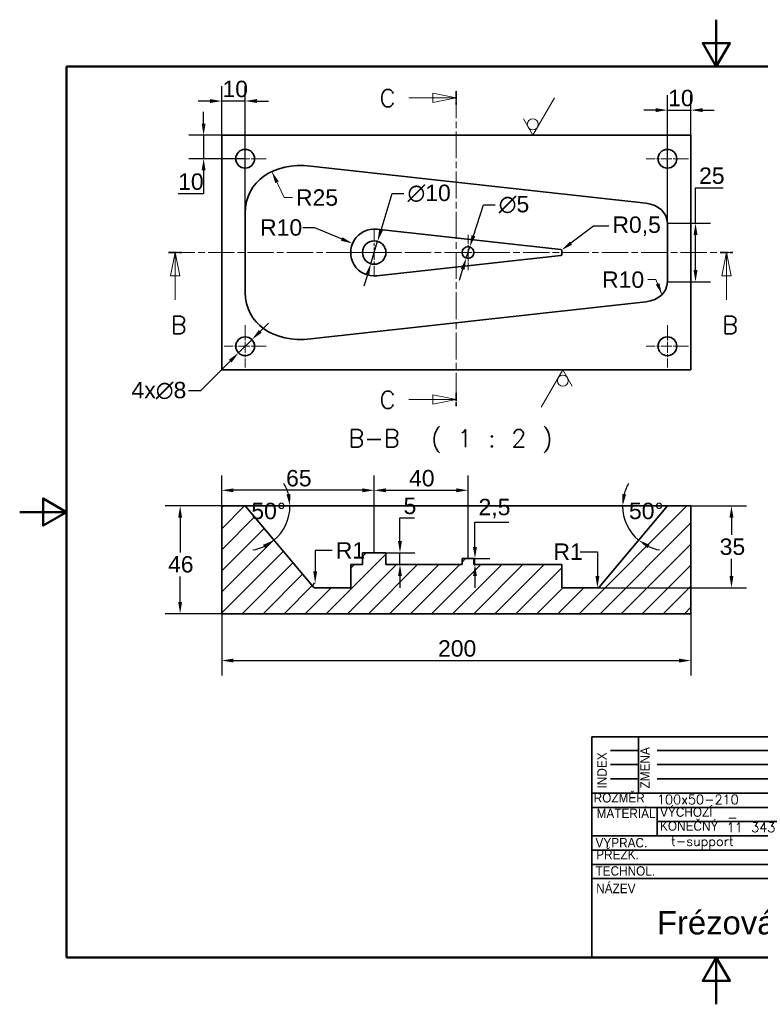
# Model space of a CAD drawing. Header units: millimetres. Extents: x 0 to 594, y 0 to 420.
# Tile 1 of 2: x 0 to 316, y 0 to 420. Entities that reach past the tile are written whole.
import ezdxf
from ezdxf.enums import TextEntityAlignment as Align

# ---------------------------------------------------------------- set-up
doc = ezdxf.new("R2010")
doc.units = ezdxf.units.MM
doc.header["$LTSCALE"] = 2
doc.linetypes.add('CHAIN', pattern=[0.3543, 0.2362, -0.0295, 0.0591, -0.0295])
doc.linetypes.add('LONG_DASH_DOTTED', pattern=[0.3001, 0.2362, -0.0295, 0.0049, -0.0295])
for name, color, linetype, lineweight in [('_rafování', 1, 'Continuous', 9), ('_áry _ezu(skolni)', 3, 'LONG_DASH_DOTTED', 18), ('Geometrie ná_rtu(skolni)', 51, 'Continuous', 35), ('Kóty(skolni)', 110, 'Continuous', 18), ('Ráme_ek_0', 51, 'Continuous', 50), ('St_edová zna_ka(skolni)', 6, 'Continuous', 18), ('Viditelné hrany(skolni)', 7, 'Continuous', 35), ('Zna_ky(skolni)', 4, 'Continuous', 18)]:
    doc.layers.add(name, color=color, linetype=linetype, lineweight=lineweight)
doc.styles.add('Aktuální-BSI', font='ARIAL.TTF')
doc.styles.get("Standard").update_dxf_attribs({"font": 'txt.shx'})
doc.styles.add('STANDARD-Arial', font='ARIAL.TTF')
doc.styles.add('STANDARDBigText', font='txt.shx')
doc.dimstyles.new('VÝCHOZÍ-ISO - Metoda 2b-skolni', dxfattribs={"dimscale": 2, "dimtxt": 3.5, "dimasz": 2.5, "dimexe": 3.175, "dimexo": 0, "dimgap": 0.762, "dimtad": 1, "dimtih": 1, "dimtoh": 1, "dimrnd": 1e-08, "dimtxsty": 'Aktuální-BSI', "dimcen": 0.09, "dimdle": 10, "dimclrd": 3, "dimclre": 3, "dimclrt": 7, "dimazin": 2, "dimtfac": 1, "dimtmove": 0, "dimatfit": 3, "dimfxl": 1, "dimtolj": 1, "dimlwd": 25, "dimlwe": 25, "dimarcsym": 0})
doc.dimstyles.new('VÝCHOZÍ-ISO - Metoda 2b-skolni$7', dxfattribs={"dimscale": 2, "dimtxt": 3.5, "dimasz": 2.5, "dimexe": 3.175, "dimexo": 0, "dimgap": 0.762, "dimtad": 1, "dimtih": 1, "dimtoh": 1, "dimrnd": 1e-08, "dimtxsty": 'Aktuální-BSI', "dimcen": 0.09, "dimdle": 10, "dimclrd": 3, "dimclre": 3, "dimclrt": 7, "dimazin": 2, "dimtfac": 1, "dimtmove": 0, "dimatfit": 3, "dimfxl": 1, "dimtolj": 1, "dimlwd": 15, "dimlwe": 25, "dimarcsym": 0})

# ---------------------------------------------------------------- blocks, each defined once
blk = doc.blocks.new('Borders Default Border')
at = {"layer": 'Ráme_ek_0', "color": 51, "true_color": 0xffff80, "flags": 128}
for points in [[(148.5, 210), (148.5, 200), (145.61, 205), (151.39, 205), (148.5, 200)], [(10, 10), (10, 200), (287, 200), (287, 10), (10, 10)], [(0, 105), (10, 105), (5, 107.89), (5, 102.11), (10, 105)], [(148.5, 0), (148.5, 10), (145.61, 5), (151.39, 5), (148.5, 10)]]:
    blk.add_lwpolyline(points, dxfattribs=at)
blk = doc.blocks.new('Title Blocks TECHSUP')
at = {"layer": 'Geometrie ná_rtu(skolni)'}
for p, q in [((28.74, 99.63), (28.74, 102.51)), ((28.74, 102.51), (193.76, 102.51)), ((38.65, 90.55), (38.65, 102.51)), ((28.74, 96.63), (28.74, 99.63)), ((32.7, 99.63), (38.65, 99.63)), ((42.61, 99.63), (85.23, 99.63)), ((28.74, 93.59), (28.74, 96.63)), ((32.7, 96.63), (38.65, 96.63)), ((42.61, 96.63), (85.23, 96.63)), ((28.74, 90.55), (28.74, 93.59)), ((32.7, 93.59), (38.65, 93.59)), ((42.61, 93.59), (85.23, 93.59)), ((28.74, 87.5), (28.74, 90.55)), ((28.74, 90.55), (193.76, 90.55)), ((28.74, 84.46), (28.74, 87.5)), ((28.74, 87.5), (120.9, 87.5)), ((42.61, 81.42), (42.61, 87.5)), ((28.74, 81.42), (28.74, 84.46)), ((42.61, 84.46), (88.2, 84.46)), ((28.74, 78.38), (28.74, 81.42)), ((28.74, 81.42), (193.76, 81.42)), ((28.74, 75.34), (28.74, 78.38)), ((28.74, 78.38), (120.9, 78.38)), ((28.74, 72.34), (28.74, 75.34)), ((28.74, 75.34), (120.9, 75.34)), ((28.74, 55.5), (28.74, 72.34)), ((28.74, 72.34), (120.9, 72.34)), ((28.74, 55.5), (120.9, 55.5))]:
    blk.add_line(p, q, dxfattribs=at)
at = {"layer": 'Zna_ky(skolni)', "color": 7, "insert": (39.03, 91.54), "char_height": 2, "width": 13.874, "attachment_point": 1, "rotation": 90}
blk.add_mtext('\\fArial|b0|i0;\\W0.90;\\H2.0000;ZMĚNA', dxfattribs=at)
at = {"layer": 'Zna_ky(skolni)', "color": 7, "insert": (29.88, 91.54), "char_height": 2, "attachment_point": 1, "rotation": 90}
blk.add_mtext('\\fArial|b0|i0;\\W0.90;\\H2.0000;INDEX', dxfattribs=at)
at = {"layer": 'Zna_ky(skolni)', "color": 7, "char_height": 2, "attachment_point": 1}
for s, insert, width in [('\\fArial|b0|i0;\\W0.90;\\H2.0000;ROZMĚR ', (29.11, 90.54), 16.0581), ('\\fArial|b0|i0;\\W0.90;\\H2.0000;MATERIÁL', (29.73, 87.21), 12.5716), ('\\fArial|b0|i0;\\W0.90;\\H2.0000;VÝCHOZÍ', (43.27, 87.49), 14.865), ('\\fArial|b0|i0;\\W0.90;\\H2.0000;KONEČNÝ', (43.25, 84.52), 13.874), ('11 343', (57.48, 84.24), 16.847), ('\\fArial|b0|i0;\\W0.90;\\H2.0000;VYPRAC.', (29.5, 80.96), 11.0366), ('\\fArial|b0|i0;\\W0.90;\\H2.0000;PŘEZK.', (29.65, 78.44), 11.892), ('\\fArial|b0|i0;\\W0.90;\\H2.0000;TECHNOL.', (29.5, 74.94), 12.883), ('\\fArial|b0|i0;\\W0.90;\\H2.0000;NÁZEV', (29.65, 71.2), 12.883)]:
    blk.add_mtext(s, dxfattribs=dict(at, insert=insert, width=width))
at = {"layer": 'Zna_ky(skolni)', "color": 7}
for tag, height, p in [('Rozměr', 2, (42.61, 90.18)), ('Čistá', 2.5, (147.66, 89.19)), ('Výchozí', 2, (57.57, 86.32)), ('Třída_odpadu', 2, (96.13, 84.24)), ('Hrubá', 2, (147.66, 85.23)), ('Vypracoval', 2, (45.59, 81.26)), ('Dne', 2, (93.15, 81.26)), ('Pozice', 2.5, (122.88, 77.3)), ('Číslo_sestavy', 2, (164.51, 76.31))]:
    blk.add_attdef(tag, text='', height=height, dxfattribs=at).set_placement(p, align=Align.TOP_LEFT)
at = {"layer": 'Zna_ky(skolni)', "color": 7, "style": 'STANDARD-Arial'}
for tag, p in [('Měřítko', (174.42, 87.21)), ('Název', (42.61, 65.41)), ('TSUP-0001', (137.47, 66.5))]:
    blk.add_attdef(tag, text='', height=5, dxfattribs=at).set_placement(p, align=Align.TOP_LEFT)
blk = doc.blocks.new('2dTransSection0')
at = {"layer": '_áry _ezu(skolni)', "linetype": 'CHAIN', "ltscale": 11.848677}
blk.add_line((31.75, 160.34), (152.05, 160.34), dxfattribs=at)
at = {"layer": '_áry _ezu(skolni)', "lineweight": 35, "ltscale": 3.618098}
for p, q in [((31.75, 160.34), (34.51, 160.34)), ((149.29, 160.34), (152.05, 160.34))]:
    blk.add_line(p, q, dxfattribs=at)
at = {"layer": '_áry _ezu(skolni)', "linetype": 'Continuous'}
for p, q in [((33.13, 160.34), (32.13, 155.34)), ((33.13, 155.34), (33.13, 160.34)), ((34.13, 155.34), (33.13, 160.34)), ((150.67, 160.34), (149.67, 155.34)), ((150.67, 155.34), (150.67, 160.34)), ((151.67, 155.34), (150.67, 160.34)), ((32.13, 155.34), (34.13, 155.34)), ((33.13, 150.25), (33.13, 155.34)), ((149.67, 155.34), (151.67, 155.34)), ((150.67, 150.25), (150.67, 155.34))]:
    blk.add_line(p, q, dxfattribs=at)
at = {"layer": '_áry _ezu(skolni)', "linetype": 'Continuous', "flags": 128}
for points in [[(34.13, 155.34), (33.13, 160.34), (32.13, 155.34), (34.13, 155.34)], [(151.67, 155.34), (150.67, 160.34), (149.67, 155.34), (151.67, 155.34)]]:
    blk.add_lwpolyline(points, dxfattribs=at)
at = {"layer": '_áry _ezu(skolni)'}
for points in [[(34.13, 155.34), (33.13, 160.34), (32.13, 155.34), (34.13, 155.34)], [(151.67, 155.34), (150.67, 160.34), (149.67, 155.34), (151.67, 155.34)]]:
    blk.add_solid(points, dxfattribs=at)
at = {"layer": '_áry _ezu(skolni)', "char_height": 3.75, "attachment_point": 7, "style": 'STANDARDBigText'}
for insert in [(32.22, 143.01), (149.76, 143.01)]:
    blk.add_mtext('B', dxfattribs=dict(at, insert=insert))
blk = doc.blocks.new('2dTransSection1')
at = {"layer": '_áry _ezu(skolni)', "linetype": 'Continuous'}
for p, q in [((82.97, 193.32), (88.07, 193.32)), ((93.07, 193.32), (88.07, 194.32)), ((88.07, 194.32), (88.07, 192.32)), ((88.07, 193.32), (93.07, 193.32)), ((88.07, 192.32), (93.07, 193.32)), ((82.97, 128.99), (88.07, 128.99)), ((93.07, 128.99), (88.07, 129.99)), ((88.07, 129.99), (88.07, 127.99)), ((88.07, 128.99), (93.07, 128.99)), ((88.07, 127.99), (93.07, 128.99))]:
    blk.add_line(p, q, dxfattribs=at)
at = {"layer": '_áry _ezu(skolni)', "linetype": 'CHAIN', "ltscale": 12.106248}
blk.add_line((93.07, 194.75), (93.07, 127.56), dxfattribs=at)
at = {"layer": '_áry _ezu(skolni)', "lineweight": 35, "ltscale": 3.737819}
for p, q in [((93.07, 194.75), (93.07, 191.9)), ((93.07, 130.41), (93.07, 127.56))]:
    blk.add_line(p, q, dxfattribs=at)
at = {"layer": '_áry _ezu(skolni)', "linetype": 'Continuous', "flags": 128}
for points in [[(88.07, 192.32), (93.07, 193.32), (88.07, 194.32), (88.07, 192.32)], [(88.07, 127.99), (93.07, 128.99), (88.07, 129.99), (88.07, 127.99)]]:
    blk.add_lwpolyline(points, dxfattribs=at)
at = {"layer": '_áry _ezu(skolni)'}
for points in [[(88.07, 192.32), (93.07, 193.32), (88.07, 194.32), (88.07, 192.32)], [(88.07, 127.99), (93.07, 128.99), (88.07, 129.99), (88.07, 127.99)]]:
    blk.add_solid(points, dxfattribs=at)
at = {"layer": '_áry _ezu(skolni)', "char_height": 3.75, "attachment_point": 7, "style": 'STANDARDBigText'}
for insert in [(76.72, 191.39), (76.72, 127.05)]:
    blk.add_mtext('C', dxfattribs=dict(at, insert=insert))
blk = doc.blocks.new('*D10')
at = {"layer": 'Defpoints', "color": 0, "linetype": 'Continuous'}
for p in [(86.13, 212.63), (68.39, 166.63), (86.13, 166.63)]:
    blk.add_point(p, dxfattribs=at)
at = {"layer": 'Kóty(skolni)', "color": 3, "linetype": 'Continuous', "lineweight": 25}
for p, q in [((86.13, 212.63), (62.04, 212.63)), ((68.39, 207.63), (68.39, 192.72)), ((68.39, 171.63), (68.39, 182.53)), ((86.13, 166.63), (62.04, 166.63))]:
    blk.add_line(p, q, dxfattribs=at)
at = {"layer": 'Kóty(skolni)', "color": 3, "linetype": 'Continuous'}
for points in [[(67.56, 207.63), (69.22, 207.63), (68.39, 212.63)], [(67.56, 171.63), (69.22, 171.63), (68.39, 166.63)]]:
    blk.add_solid(points, dxfattribs=at)
at = {"layer": 'Kóty(skolni)', "color": 7, "linetype": 'Continuous', "lineweight": 25, "insert": (63.24, 191.2), "char_height": 7, "attachment_point": 1, "style": 'Aktuální-BSI'}
blk.add_mtext('\\A1;46', dxfattribs=at)
blk = doc.blocks.new('*D11')
at = {"layer": 'Defpoints', "color": 0, "linetype": 'Continuous'}
for p in [(96.13, 212.63), (96.15, 212.63), (112.09, 202.13), (125.2, 177.98)]:
    blk.add_point(p, dxfattribs=at)
at = {"layer": 'Kóty(skolni)', "color": 3, "linetype": 'Continuous', "lineweight": 25}
for start, end in [(15.0432, 30.0863), (310, 360), (279.9137, 294.9568)]:
    blk.add_arc((96.13, 212.63), 19.1, start, end, dxfattribs=at)
at = {"layer": 'Kóty(skolni)', "color": 3, "linetype": 'Continuous'}
for points in [[(115.4, 217.69), (113.75, 217.47), (115.23, 212.63)], [(103.74, 196.01), (104.64, 194.61), (108.41, 198)]]:
    blk.add_solid(points, dxfattribs=at)
at = {"layer": 'Kóty(skolni)', "color": 7, "linetype": 'Continuous', "lineweight": 25, "insert": (98.76, 213.94), "char_height": 7, "attachment_point": 1, "style": 'Aktuální-BSI'}
blk.add_mtext('\\A1;50°', dxfattribs=at)
blk = doc.blocks.new('*D12')
at = {"layer": 'Defpoints', "color": 0, "linetype": 'Continuous'}
for p in [(124.19, 212.63), (276.12, 212.61), (276.13, 212.63), (260.18, 202.13)]:
    blk.add_point(p, dxfattribs=at)
at = {"layer": 'Kóty(skolni)', "color": 3, "linetype": 'Continuous', "lineweight": 25}
for start, end in [(149.9137, 164.9568), (180, 230), (245.0432, 260.0863)]:
    blk.add_arc((276.13, 212.63), 19.1, start, end, dxfattribs=at)
at = {"layer": 'Kóty(skolni)', "color": 3, "linetype": 'Continuous'}
for points in [[(258.52, 217.47), (256.86, 217.69), (257.04, 212.63)], [(267.63, 194.61), (268.52, 196.01), (263.86, 198)]]:
    blk.add_solid(points, dxfattribs=at)
at = {"layer": 'Kóty(skolni)', "color": 7, "linetype": 'Continuous', "lineweight": 25, "insert": (259.76, 213.96), "char_height": 7, "attachment_point": 1, "style": 'Aktuální-BSI'}
blk.add_mtext('\\A1;50°', dxfattribs=at)
blk = doc.blocks.new('*D13')
at = {"layer": 'Defpoints', "color": 0, "linetype": 'Continuous'}
for p in [(286.13, 381.43), (286.13, 370.68), (276.13, 333.18)]:
    blk.add_point(p, dxfattribs=at)
at = {"layer": 'Kóty(skolni)', "color": 3, "linetype": 'Continuous', "lineweight": 25}
for p, q in [((276.13, 333.18), (276.13, 387.78)), ((286.13, 370.68), (286.13, 387.78)), ((271.13, 381.43), (266.13, 381.43)), ((276.13, 381.43), (286.13, 381.43)), ((291.13, 381.43), (296.13, 381.43))]:
    blk.add_line(p, q, dxfattribs=at)
at = {"layer": 'Kóty(skolni)', "color": 3, "linetype": 'Continuous'}
for points in [[(271.13, 382.26), (271.13, 380.6), (276.13, 381.43)], [(291.13, 382.26), (291.13, 380.6), (286.13, 381.43)]]:
    blk.add_solid(points, dxfattribs=at)
at = {"layer": 'Kóty(skolni)', "color": 7, "linetype": 'Continuous', "lineweight": 25, "insert": (276.46, 390.1), "char_height": 7, "attachment_point": 1, "style": 'Aktuální-BSI'}
blk.add_mtext('\\A1;10', dxfattribs=at)
blk = doc.blocks.new('*D14')
at = {"layer": 'Defpoints', "color": 0, "linetype": 'Continuous'}
for p in [(86.13, 385.3), (86.13, 370.68), (96.13, 337.67)]:
    blk.add_point(p, dxfattribs=at)
at = {"layer": 'Kóty(skolni)', "color": 3, "linetype": 'Continuous', "lineweight": 25}
for p, q in [((86.13, 370.68), (86.13, 391.65)), ((96.13, 337.67), (96.13, 391.65)), ((81.13, 385.3), (76.13, 385.3)), ((96.13, 385.3), (86.13, 385.3)), ((101.13, 385.3), (106.13, 385.3))]:
    blk.add_line(p, q, dxfattribs=at)
at = {"layer": 'Kóty(skolni)', "color": 3, "linetype": 'Continuous'}
for points in [[(81.13, 386.13), (81.13, 384.47), (86.13, 385.3)], [(101.13, 386.13), (101.13, 384.47), (96.13, 385.3)]]:
    blk.add_solid(points, dxfattribs=at)
at = {"layer": 'Kóty(skolni)', "color": 7, "linetype": 'Continuous', "lineweight": 25, "insert": (86.46, 393.97), "char_height": 7, "attachment_point": 1, "style": 'Aktuální-BSI'}
blk.add_mtext('\\A1;10', dxfattribs=at)
blk = doc.blocks.new('*D17')
at = {"layer": 'Defpoints', "color": 0, "linetype": 'Continuous'}
for p in [(86.13, 219.26), (86.13, 212.63), (151.13, 192.63)]:
    blk.add_point(p, dxfattribs=at)
at = {"layer": 'Kóty(skolni)', "color": 3, "linetype": 'Continuous', "lineweight": 25}
for p, q in [((86.13, 212.63), (86.13, 225.61)), ((151.13, 192.63), (151.13, 225.61)), ((146.13, 219.26), (91.13, 219.26))]:
    blk.add_line(p, q, dxfattribs=at)
at = {"layer": 'Kóty(skolni)', "color": 3, "linetype": 'Continuous'}
for points in [[(91.13, 220.09), (91.13, 218.42), (86.13, 219.26)], [(146.13, 220.09), (146.13, 218.42), (151.13, 219.26)]]:
    blk.add_solid(points, dxfattribs=at)
at = {"layer": 'Kóty(skolni)', "color": 7, "linetype": 'Continuous', "lineweight": 25, "insert": (113.57, 227.93), "char_height": 7, "attachment_point": 1, "style": 'Aktuální-BSI'}
blk.add_mtext('\\A1;65', dxfattribs=at)
blk = doc.blocks.new('*D18')
at = {"layer": 'Defpoints', "color": 0, "linetype": 'Continuous'}
for p in [(141.91, 324.54), (151.13, 320.68)]:
    blk.add_point(p, dxfattribs=at)
at = {"layer": 'Kóty(skolni)', "color": 3, "linetype": 'Continuous', "lineweight": 25}
for p, q in [((120.72, 331.3), (125.72, 331.3)), ((125.72, 331.3), (137.29, 326.46))]:
    blk.add_line(p, q, dxfattribs=at)
at = {"layer": 'Kóty(skolni)', "color": 3, "linetype": 'Continuous'}
blk.add_solid([(137.61, 327.23), (136.97, 325.7), (141.91, 324.54)], dxfattribs=at)
at = {"layer": 'Kóty(skolni)', "color": 7, "linetype": 'Continuous', "lineweight": 25, "insert": (102.5, 334.87), "char_height": 7, "attachment_point": 1, "style": 'Aktuální-BSI'}
blk.add_mtext('\\A1;R10', dxfattribs=at)
blk = doc.blocks.new('*D19')
at = {"layer": 'Defpoints', "color": 0, "linetype": 'Continuous'}
for p in [(230.63, 321.41), (231.03, 321.71)]:
    blk.add_point(p, dxfattribs=at)
at = {"layer": 'Kóty(skolni)', "color": 3, "linetype": 'Continuous', "lineweight": 25}
for p, q in [((244.59, 331.86), (235.04, 324.71)), ((251.17, 331.86), (244.59, 331.86))]:
    blk.add_line(p, q, dxfattribs=at)
at = {"layer": 'Kóty(skolni)', "color": 3, "linetype": 'Continuous'}
blk.add_solid([(234.54, 325.37), (235.54, 324.04), (231.03, 321.71)], dxfattribs=at)
at = {"layer": 'Kóty(skolni)', "color": 7, "linetype": 'Continuous', "lineweight": 25, "insert": (252.69, 336.07), "char_height": 7, "attachment_point": 1, "style": 'Aktuální-BSI'}
blk.add_mtext('\\A1;R0,5', dxfattribs=at)
blk = doc.blocks.new('*D20')
at = {"layer": 'Defpoints', "color": 0, "linetype": 'Continuous'}
for p in [(276.13, 333.18), (276.13, 308.19), (288.13, 308.19)]:
    blk.add_point(p, dxfattribs=at)
at = {"layer": 'Kóty(skolni)', "color": 3, "linetype": 'Continuous', "lineweight": 25}
for p, q in [((288.13, 333.18), (288.13, 348.29)), ((288.13, 348.29), (299.85, 348.29)), ((276.13, 333.18), (294.48, 333.18)), ((288.13, 313.19), (288.13, 328.18)), ((276.13, 308.19), (294.48, 308.19))]:
    blk.add_line(p, q, dxfattribs=at)
at = {"layer": 'Kóty(skolni)', "color": 3, "linetype": 'Continuous'}
for points in [[(287.29, 328.18), (288.96, 328.18), (288.13, 333.18)], [(287.29, 313.19), (288.96, 313.19), (288.13, 308.19)]]:
    blk.add_solid(points, dxfattribs=at)
at = {"layer": 'Kóty(skolni)', "color": 7, "linetype": 'Continuous', "lineweight": 25, "insert": (289.65, 356.97), "char_height": 7, "attachment_point": 1, "style": 'Aktuální-BSI'}
blk.add_mtext('\\A1;25', dxfattribs=at)
blk = doc.blocks.new('*D21')
at = {"layer": 'Defpoints', "color": 0, "linetype": 'Continuous'}
for p in [(78.41, 370.68), (86.13, 370.68), (96.13, 360.68)]:
    blk.add_point(p, dxfattribs=at)
at = {"layer": 'Kóty(skolni)', "color": 3, "linetype": 'Continuous', "lineweight": 25}
for p, q in [((78.41, 375.68), (78.41, 380.68)), ((86.13, 370.68), (72.06, 370.68)), ((78.41, 370.68), (78.41, 360.68)), ((96.13, 360.68), (72.06, 360.68)), ((78.41, 355.68), (78.41, 345.75)), ((78.41, 345.75), (67.54, 345.75))]:
    blk.add_line(p, q, dxfattribs=at)
at = {"layer": 'Kóty(skolni)', "color": 3, "linetype": 'Continuous'}
for points in [[(77.58, 375.68), (79.25, 375.68), (78.41, 370.68)], [(77.58, 355.68), (79.25, 355.68), (78.41, 360.68)]]:
    blk.add_solid(points, dxfattribs=at)
at = {"layer": 'Kóty(skolni)', "color": 7, "linetype": 'Continuous', "lineweight": 25, "insert": (67.54, 354.42), "char_height": 7, "attachment_point": 1, "style": 'Aktuální-BSI'}
blk.add_mtext('\\A1;10', dxfattribs=at)
blk = doc.blocks.new('*D22')
at = {"layer": 'Defpoints', "color": 0, "linetype": 'Continuous'}
for p in [(98.97, 283.5), (93.29, 277.87)]:
    blk.add_point(p, dxfattribs=at)
at = {"layer": 'Kóty(skolni)', "color": 3, "linetype": 'Continuous', "lineweight": 25}
for p, q in [((102.52, 287.02), (106.07, 290.54)), ((98.97, 283.5), (93.29, 277.87)), ((89.74, 274.35), (77.03, 261.74)), ((77.03, 261.74), (72.03, 261.74))]:
    blk.add_line(p, q, dxfattribs=at)
at = {"layer": 'Kóty(skolni)', "color": 3, "linetype": 'Continuous'}
for points in [[(101.94, 287.61), (103.11, 286.43), (98.97, 283.5)], [(89.16, 274.94), (90.33, 273.75), (93.29, 277.87)]]:
    blk.add_solid(points, dxfattribs=at)
at = {"layer": 'Kóty(skolni)', "color": 7, "linetype": 'Continuous', "lineweight": 25, "insert": (47.69, 265.51), "char_height": 7, "attachment_point": 1, "style": 'Aktuální-BSI'}
blk.add_mtext('\\A1;4x∅8', dxfattribs=at)
blk = doc.blocks.new('*D23')
at = {"layer": 'Defpoints', "color": 0, "linetype": 'Continuous'}
for p in [(86.13, 166.63), (286.13, 166.63), (286.13, 146.63)]:
    blk.add_point(p, dxfattribs=at)
at = {"layer": 'Kóty(skolni)', "color": 3, "linetype": 'Continuous', "lineweight": 25}
for p, q in [((86.13, 166.63), (86.13, 140.28)), ((286.13, 166.63), (286.13, 140.28)), ((91.13, 146.63), (281.13, 146.63))]:
    blk.add_line(p, q, dxfattribs=at)
at = {"layer": 'Kóty(skolni)', "color": 3, "linetype": 'Continuous'}
for points in [[(91.13, 147.46), (91.13, 145.79), (86.13, 146.63)], [(281.13, 147.46), (281.13, 145.79), (286.13, 146.63)]]:
    blk.add_solid(points, dxfattribs=at)
at = {"layer": 'Kóty(skolni)', "color": 7, "linetype": 'Continuous', "lineweight": 25, "insert": (178.35, 155.3), "char_height": 7, "attachment_point": 1, "style": 'Aktuální-BSI'}
blk.add_mtext('\\A1;200', dxfattribs=at)
blk = doc.blocks.new('*D25')
at = {"layer": 'Defpoints', "color": 0, "linetype": 'Continuous'}
for p in [(193.63, 190.13), (194.1, 190.13), (193.63, 187.63)]:
    blk.add_point(p, dxfattribs=at)
at = {"layer": 'Kóty(skolni)', "color": 3, "linetype": 'Continuous', "lineweight": 25}
for p, q in [((194.1, 195.13), (194.1, 205.68)), ((194.1, 205.68), (208.54, 205.68)), ((193.63, 190.13), (200.45, 190.13)), ((194.1, 187.63), (194.1, 190.13)), ((193.63, 187.63), (200.45, 187.63)), ((194.1, 182.63), (194.1, 177.63))]:
    blk.add_line(p, q, dxfattribs=at)
at = {"layer": 'Kóty(skolni)', "color": 3, "linetype": 'Continuous'}
for points in [[(193.26, 195.13), (194.93, 195.13), (194.1, 190.13)], [(193.26, 182.63), (194.93, 182.63), (194.1, 187.63)]]:
    blk.add_solid(points, dxfattribs=at)
at = {"layer": 'Kóty(skolni)', "color": 7, "linetype": 'Continuous', "lineweight": 25, "insert": (195.62, 215.62), "char_height": 7, "attachment_point": 1, "style": 'Aktuální-BSI'}
blk.add_mtext('\\A1;2,5', dxfattribs=at)
blk = doc.blocks.new('*D26')
at = {"layer": 'Defpoints', "color": 0, "linetype": 'Continuous'}
for p in [(156.13, 192.63), (162.13, 187.63), (181.63, 187.63)]:
    blk.add_point(p, dxfattribs=at)
at = {"layer": 'Kóty(skolni)', "color": 3, "linetype": 'Continuous', "lineweight": 25}
for p, q in [((162.13, 197.63), (162.13, 207.47)), ((162.13, 207.47), (168.29, 207.47)), ((156.13, 192.63), (168.48, 192.63)), ((162.13, 187.63), (162.13, 192.63)), ((162.13, 182.63), (162.13, 177.63))]:
    blk.add_line(p, q, dxfattribs=at)
at = {"layer": 'Kóty(skolni)', "color": 3, "linetype": 'Continuous'}
for points in [[(161.29, 197.63), (162.96, 197.63), (162.13, 192.63)], [(161.29, 182.63), (162.96, 182.63), (162.13, 187.63)]]:
    blk.add_solid(points, dxfattribs=at)
at = {"layer": 'Kóty(skolni)', "color": 7, "linetype": 'Continuous', "lineweight": 25, "insert": (163.65, 216.11), "char_height": 7, "attachment_point": 1, "style": 'Aktuální-BSI'}
blk.add_mtext('\\A1;5', dxfattribs=at)
blk = doc.blocks.new('*D27')
at = {"layer": 'Defpoints', "color": 0, "linetype": 'Continuous'}
for p in [(152.59, 325.47), (149.68, 315.9)]:
    blk.add_point(p, dxfattribs=at)
at = {"layer": 'Kóty(skolni)', "color": 3, "linetype": 'Continuous', "lineweight": 25}
for p, q in [((154.05, 330.25), (158.8, 345.87)), ((158.8, 345.87), (163.8, 345.87)), ((149.68, 315.9), (152.59, 325.47)), ((148.22, 311.12), (146.77, 306.33))]:
    blk.add_line(p, q, dxfattribs=at)
at = {"layer": 'Kóty(skolni)', "color": 3, "linetype": 'Continuous'}
for points in [[(153.25, 330.49), (154.84, 330.01), (152.59, 325.47)], [(147.42, 311.36), (149.02, 310.87), (149.68, 315.9)]]:
    blk.add_solid(points, dxfattribs=at)
at = {"layer": 'Kóty(skolni)', "color": 7, "linetype": 'Continuous', "lineweight": 25, "insert": (165.32, 349.64), "char_height": 7, "attachment_point": 1, "style": 'Aktuální-BSI'}
blk.add_mtext('\\A1;∅10', dxfattribs=at)
blk = doc.blocks.new('*D28')
at = {"layer": 'Defpoints', "color": 0, "linetype": 'Continuous'}
for p in [(191.9, 323.06), (190.37, 318.3)]:
    blk.add_point(p, dxfattribs=at)
at = {"layer": 'Kóty(skolni)', "color": 3, "linetype": 'Continuous', "lineweight": 25}
for p, q in [((193.43, 327.82), (197.7, 341.06)), ((197.7, 341.06), (202.7, 341.06)), ((190.37, 318.3), (191.9, 323.06)), ((188.83, 313.54), (187.3, 308.79))]:
    blk.add_line(p, q, dxfattribs=at)
at = {"layer": 'Kóty(skolni)', "color": 3, "linetype": 'Continuous'}
for points in [[(192.64, 328.08), (194.23, 327.57), (191.9, 323.06)], [(188.04, 313.8), (189.63, 313.29), (190.37, 318.3)]]:
    blk.add_solid(points, dxfattribs=at)
at = {"layer": 'Kóty(skolni)', "color": 7, "linetype": 'Continuous', "lineweight": 25, "insert": (204.22, 344.83), "char_height": 7, "attachment_point": 1, "style": 'Aktuální-BSI'}
blk.add_mtext('\\A1;∅5', dxfattribs=at)
blk = doc.blocks.new('*D29')
at = {"layer": 'Defpoints', "color": 0, "linetype": 'Continuous'}
for p in [(191.13, 219.26), (151.13, 192.63), (191.13, 190.13)]:
    blk.add_point(p, dxfattribs=at)
at = {"layer": 'Kóty(skolni)', "color": 3, "linetype": 'Continuous', "lineweight": 25}
for p, q in [((151.13, 192.63), (151.13, 225.61)), ((191.13, 190.13), (191.13, 225.61)), ((156.13, 219.26), (186.13, 219.26))]:
    blk.add_line(p, q, dxfattribs=at)
at = {"layer": 'Kóty(skolni)', "color": 3, "linetype": 'Continuous'}
for points in [[(156.13, 220.09), (156.13, 218.42), (151.13, 219.26)], [(186.13, 220.09), (186.13, 218.42), (191.13, 219.26)]]:
    blk.add_solid(points, dxfattribs=at)
at = {"layer": 'Kóty(skolni)', "color": 7, "linetype": 'Continuous', "lineweight": 25, "insert": (165.99, 227.93), "char_height": 7, "attachment_point": 1, "style": 'Aktuální-BSI'}
blk.add_mtext('\\A1;40', dxfattribs=at)
blk = doc.blocks.new('*D30')
at = {"layer": 'Defpoints', "color": 0, "linetype": 'Continuous'}
for p in [(125.97, 179.63), (125.97, 178.63)]:
    blk.add_point(p, dxfattribs=at)
at = {"layer": 'Kóty(skolni)', "color": 3, "linetype": 'Continuous', "lineweight": 25}
for p, q in [((133.25, 193.62), (125.97, 193.62)), ((125.97, 193.62), (125.97, 184.63))]:
    blk.add_line(p, q, dxfattribs=at)
blk.add_arc((125.97, 178.63), 1, 90, 220, dxfattribs=at)
at = {"layer": 'Kóty(skolni)', "color": 3, "linetype": 'Continuous'}
blk.add_solid([(125.14, 184.63), (126.8, 184.63), (125.97, 179.63)], dxfattribs=at)
at = {"layer": 'Kóty(skolni)', "color": 7, "linetype": 'Continuous', "lineweight": 25, "insert": (134.77, 197.13), "char_height": 7, "attachment_point": 1, "style": 'Aktuální-BSI'}
blk.add_mtext('\\A1;R1', dxfattribs=at)
blk = doc.blocks.new('*D31')
at = {"layer": 'Defpoints', "color": 0, "linetype": 'Continuous'}
for p in [(246.3, 178.63), (246.3, 177.63)]:
    blk.add_point(p, dxfattribs=at)
at = {"layer": 'Kóty(skolni)', "color": 3, "linetype": 'Continuous', "lineweight": 25}
for p, q in [((239.02, 193.07), (246.3, 193.07)), ((246.3, 193.07), (246.3, 182.63))]:
    blk.add_line(p, q, dxfattribs=at)
at = {"layer": 'Kóty(skolni)', "color": 3, "linetype": 'Continuous'}
blk.add_solid([(245.47, 182.63), (247.13, 182.63), (246.3, 177.63)], dxfattribs=at)
at = {"layer": 'Kóty(skolni)', "color": 7, "linetype": 'Continuous', "lineweight": 25, "insert": (227.56, 196.59), "char_height": 7, "attachment_point": 1, "style": 'Aktuální-BSI'}
blk.add_mtext('\\A1;R1', dxfattribs=at)
blk = doc.blocks.new('*D32')
at = {"layer": 'Defpoints', "color": 0, "linetype": 'Continuous'}
for p in [(276.13, 212.63), (303.46, 212.63), (246.3, 177.63)]:
    blk.add_point(p, dxfattribs=at)
at = {"layer": 'Kóty(skolni)', "color": 3, "linetype": 'Continuous', "lineweight": 25}
for p, q in [((276.13, 212.63), (309.81, 212.63)), ((303.46, 207.63), (303.46, 200.23)), ((303.46, 182.63), (303.46, 190.03)), ((246.3, 177.63), (309.81, 177.63))]:
    blk.add_line(p, q, dxfattribs=at)
at = {"layer": 'Kóty(skolni)', "color": 3, "linetype": 'Continuous'}
for points in [[(302.62, 207.63), (304.29, 207.63), (303.46, 212.63)], [(302.62, 182.63), (304.29, 182.63), (303.46, 177.63)]]:
    blk.add_solid(points, dxfattribs=at)
at = {"layer": 'Kóty(skolni)', "color": 7, "linetype": 'Continuous', "lineweight": 25, "insert": (298.42, 198.7), "char_height": 7, "attachment_point": 1, "style": 'Aktuální-BSI'}
blk.add_mtext('\\A1;35', dxfattribs=at)
blk = doc.blocks.new('Surface Texture Identifier1')
at = {"layer": 'Zna_ky(skolni)'}
for p, q in [((109.38, 185.35), (113.99, 193.35)), ((107.36, 188.85), (109.38, 185.35))]:
    blk.add_line(p, q, dxfattribs=at)
blk.add_circle((109.38, 187.68), 1.17, dxfattribs=at)
blk = doc.blocks.new('Surface Texture Identifier2')
at = {"layer": 'Zna_ky(skolni)'}
for p, q in [((115.78, 135.33), (111.16, 127.33)), ((117.8, 131.83), (115.78, 135.33))]:
    blk.add_line(p, q, dxfattribs=at)
blk.add_circle((115.78, 133), 1.17, dxfattribs=at)

msp = doc.modelspace()

# ---------------------------------------------------------------- hatches: boundary and pattern name
at = {"layer": '_rafování'}
h = msp.add_hatch(dxfattribs=at)
h.set_pattern_fill('ANSI31', color=256, scale=50.8, style=0)
h.set_pattern_definition([(45, (0, 0), (-4.49013, 4.49013), [])])
edge = h.paths.add_edge_path()
edge.add_line((156.134, 187.626), (156.134, 192.626))
edge.add_line((156.134, 192.626), (146.134, 192.626))
edge.add_line((146.134, 192.626), (146.134, 187.626))
edge.add_line((146.134, 187.626), (141.134, 187.626))
edge.add_line((141.134, 187.626), (141.134, 177.626))
edge.add_line((141.134, 177.626), (125.968, 177.626))
edge.add_ellipse((125.968, 178.626), major_axis=(0, -1), ratio=1, start_angle=310, end_angle=360, ccw=False)
edge.add_line((125.202, 177.984), (96.134, 212.626))
edge.add_line((96.134, 212.626), (86.134, 212.626))
edge.add_line((86.134, 212.626), (86.134, 166.626))
edge.add_line((86.134, 166.626), (286.134, 166.626))
edge.add_line((286.134, 166.626), (286.134, 212.626))
edge.add_line((286.134, 212.626), (276.134, 212.626))
edge.add_line((276.134, 212.626), (247.065, 177.984))
edge.add_ellipse((246.299, 178.626), major_axis=(0.766, -0.643), ratio=1, start_angle=310, end_angle=360, ccw=False)
edge.add_line((246.299, 177.626), (231.134, 177.626))
edge.add_line((231.134, 177.626), (231.134, 187.626))
edge.add_line((231.134, 187.626), (193.634, 187.626))
edge.add_line((193.634, 187.626), (193.634, 190.126))
edge.add_line((193.634, 190.126), (188.634, 190.126))
edge.add_line((188.634, 190.126), (188.634, 187.626))
edge.add_line((188.634, 187.626), (156.134, 187.626))

# ---------------------------------------------------------------- linework, layer by layer
at = {"layer": 'St_edová zna_ka(skolni)', "linetype": 'CHAIN', "ltscale": 10.000767}
for p, q in [((96.134, 369.683), (96.134, 351.683)), ((276.134, 369.683), (276.134, 351.683)), ((105.134, 360.683), (87.134, 360.683)), ((285.134, 360.683), (267.134, 360.683)), ((96.134, 289.683), (96.134, 271.683)), ((276.134, 289.683), (276.134, 271.683)), ((105.134, 280.683), (87.134, 280.683)), ((285.134, 280.683), (267.134, 280.683))]:
    msp.add_line(p, q, dxfattribs=at)
at = {"layer": 'St_edová zna_ka(skolni)', "linetype": 'CHAIN', "ltscale": 11.111974}
for p, q in [((151.134, 330.683), (151.134, 310.683)), ((161.134, 320.683), (141.134, 320.683))]:
    msp.add_line(p, q, dxfattribs=at)
at = {"layer": 'St_edová zna_ka(skolni)', "linetype": 'CHAIN', "ltscale": 8.333956}
for p, q in [((191.134, 328.183), (191.134, 313.183)), ((198.634, 320.683), (183.634, 320.683))]:
    msp.add_line(p, q, dxfattribs=at)
at = {"layer": 'Viditelné hrany(skolni)'}
for p, q in [((86.134, 370.683), (286.134, 370.683)), ((86.134, 270.683), (86.134, 370.683)), ((286.134, 370.683), (286.134, 270.683)), ((124.188, 357.566), (266.987, 341.699)), ((96.134, 303.694), (96.134, 337.672)), ((276.134, 333.181), (276.134, 308.185)), ((152.238, 330.622), (230.707, 321.903)), ((230.68, 319.46), (152.238, 310.744)), ((231.134, 321.408), (231.134, 319.958)), ((266.987, 299.667), (124.188, 283.8)), ((286.134, 270.683), (86.134, 270.683)), ((96.134, 212.626), (86.134, 212.626)), ((86.134, 212.626), (86.134, 166.626)), ((125.202, 177.984), (96.134, 212.626)), ((124.188, 212.626), (96.134, 212.626)), ((124.188, 212.626), (266.987, 212.626)), ((276.134, 212.626), (247.065, 177.984)), ((276.134, 212.626), (266.987, 212.626)), ((286.134, 212.626), (276.134, 212.626)), ((286.134, 166.626), (286.134, 212.626)), ((156.134, 192.626), (146.134, 192.626)), ((146.134, 192.626), (146.134, 187.626)), ((156.134, 187.626), (156.134, 192.626)), ((193.634, 190.126), (188.634, 190.126)), ((188.634, 190.126), (188.634, 187.626)), ((193.634, 187.626), (193.634, 190.126)), ((146.134, 187.626), (141.134, 187.626)), ((141.134, 187.626), (141.134, 177.626)), ((188.634, 187.626), (156.134, 187.626)), ((231.134, 187.626), (193.634, 187.626)), ((231.134, 177.626), (231.134, 187.626)), ((141.134, 177.626), (125.968, 177.626)), ((246.299, 177.626), (231.134, 177.626)), ((86.134, 166.626), (286.134, 166.626))]:
    msp.add_line(p, q, dxfattribs=at)
for centre, radius in [((96.134, 360.683), 4), ((276.134, 360.683), 4), ((151.134, 320.683), 5), ((191.134, 320.683), 2.5), ((96.134, 280.683), 4), ((276.134, 280.683), 4)]:
    msp.add_circle(centre, radius, dxfattribs=at)
for centre, radius, start, end in [((151.134, 320.683), 10, 83.65981, 276.34019), ((230.634, 319.958), 0.5, 275.30466, 0), ((230.634, 321.408), 0.5, 0, 81.62131), ((125.968, 178.626), 1, 220, 270), ((246.299, 178.626), 1, 270, 320)]:
    msp.add_arc(centre, radius, start, end, dxfattribs=at)
for centre, major_axis, ratio, start_param, end_param in [((128.769, 330.289), (-30.346, 16.616), 0.7225961, 5.2299595, 6.6599383), ((263.08, 331.426), (12.682, 4.126), 0.7498257, 6.0439238, 7.3107193), ((263.08, 309.94), (12.682, -4.126), 0.7498257, 5.2556513, 6.5224468), ((128.769, 311.077), (-30.346, -16.616), 0.7225961, 5.9064323, 7.3364111)]:
    msp.add_ellipse(centre, major_axis=major_axis, ratio=ratio, start_param=start_param, end_param=end_param, dxfattribs=at)

# ---------------------------------------------------------------- block references
at = {"xscale": 2, "yscale": 2, "zscale": 2}
msp.add_blockref('Borders Default Border', (0, 0), dxfattribs=at)
ref = msp.add_blockref('Title Blocks TECHSUP', (186.488, -90.992), dxfattribs=dict(xscale=2, yscale=2, zscale=2))
ref.add_attrib('Název', 'Frézování', dxfattribs={"layer": 'Zna_ky(skolni)', "color": 7, "height": 10.0076, "style": 'STANDARD-Arial'}).set_placement((271.714, 39.82), align=Align.TOP_LEFT)
ref.add_attrib('Rozměr', '100x50-210', dxfattribs={"layer": 'Zna_ky(skolni)', "color": 7, "height": 4}).set_placement((271.714, 89.37), align=Align.TOP_LEFT)
ref.add_attrib('Výchozí', '-', dxfattribs={"layer": 'Zna_ky(skolni)', "color": 7, "height": 4}).set_placement((301.623, 81.64), align=Align.TOP_LEFT)
ref.add_attrib('Vypracoval', 't-support', dxfattribs={"layer": 'Zna_ky(skolni)', "color": 7, "height": 4}).set_placement((277.66, 71.532), align=Align.TOP_LEFT)
at = {"layer": '_áry _ezu(skolni)', "xscale": 2, "yscale": 2, "zscale": 2}
for name in ['2dTransSection1', '2dTransSection0']:
    msp.add_blockref(name, (0, 0), dxfattribs=at)
at = {"layer": 'Zna_ky(skolni)', "xscale": 2, "yscale": 2, "zscale": 2}
for name in ['Surface Texture Identifier1', 'Surface Texture Identifier2']:
    msp.add_blockref(name, (0, 0), dxfattribs=at)

# ---------------------------------------------------------------- texts
at = {"layer": 'Zna_ky(skolni)', "color": 7, "char_height": 7, "width": 17.9375, "attachment_point": 1, "style": 'Aktuální-BSI'}
for s, insert in [('{R25}', (117.797, 347.633)), ('{R10}', (248.304, 312.624))]:
    msp.add_mtext(s, dxfattribs=dict(at, insert=insert))
at = {"layer": 'Zna_ky(skolni)', "color": 7, "insert": (140.161, 235.179), "char_height": 7.5, "attachment_point": 7, "style": 'STANDARDBigText'}
msp.add_mtext('B-B  ( 1 : 2 )', dxfattribs=at)

# ---------------------------------------------------------------- dimensions: what is measured, and where the dimension line sits
at = {"layer": 'Kóty(skolni)', "color": 3, "linetype": 'Continuous', "lineweight": 25, "true_color": 0x00ff00}
dim = msp.add_linear_dim(base=(86.134, 385.3), p1=(96.134, 337.672), p2=(86.134, 370.683), dimstyle='VÝCHOZÍ-ISO - Metoda 2b-skolni', override={"dimtih": 0, "dimtoh": 0, "dimdec": 2, "dimtp": 0, "dimtm": 0, "dimtdec": 2, "dimatfit": 2}, dxfattribs=at)
dim.commit()
dim.dimension.update_dxf_attribs({"geometry": '*D14', "text_midpoint": (91.134, 385.3), "dimtype": 160})
for base, p1, p2, angle, override, picture, middle in [((286.134, 381.429), (276.134, 333.181), (286.134, 370.683), 180, {"dimtih": 0, "dimtoh": 0, "dimdec": 2, "dimtp": 0, "dimtm": 0, "dimtdec": 2, "dimatfit": 2}, '*D13', (281.134, 381.429)), ((78.413, 370.683), (96.134, 360.683), (86.134, 370.683), 270, {"dimdec": 2, "dimtp": 0, "dimtm": 0, "dimtdec": 2, "dimatfit": 2}, '*D21', (72.217, 345.753)), ((288.127, 308.185), (276.134, 333.181), (276.134, 308.185), 90, {"dimdec": 2, "dimtp": 0, "dimtm": 0, "dimtdec": 2, "dimatfit": 2}, '*D20', (294.75, 348.294)), ((86.134, 219.258), (151.134, 192.626), (86.134, 212.626), 180, {"dimtih": 0, "dimtoh": 0, "dimdec": 2, "dimtp": 0, "dimtm": 0, "dimtdec": 2, "dimatfit": 2}, '*D17', (118.634, 219.258)), ((191.134, 219.258), (151.134, 192.626), (191.134, 190.126), 180, {"dimtih": 0, "dimtoh": 0, "dimdec": 2, "dimtp": 0, "dimtm": 0, "dimtdec": 2, "dimatfit": 2}, '*D29', (171.134, 219.258)), ((162.127, 187.626), (156.134, 192.626), (181.627, 187.626), 90, {"dimdec": 2, "dimse2": 1, "dimtp": 0, "dimtm": 0, "dimtdec": 2, "dimatfit": 2}, '*D26', (165.971, 207.468)), ((194.098, 190.126), (193.634, 187.626), (193.634, 190.126), 90, {"dimdec": 2, "dimtp": 0, "dimtm": 0, "dimtdec": 2, "dimatfit": 2}, '*D25', (202.08, 205.678)), ((68.389, 166.626), (86.134, 212.626), (86.134, 166.626), 90, {"dimdec": 2, "dimtp": 0, "dimtm": 0, "dimtdec": 2, "dimatfit": 2}, '*D10', (68.389, 187.626)), ((303.457, 212.626), (246.299, 177.626), (276.134, 212.626), 90, {"dimdec": 2, "dimtp": 0, "dimtm": 0, "dimtdec": 2, "dimatfit": 2}, '*D32', (303.457, 195.126)), ((286.134, 146.626), (86.134, 166.626), (286.134, 166.626), 180, {"dimtih": 0, "dimtoh": 0, "dimdec": 2, "dimtp": 0, "dimtm": 0, "dimtdec": 2, "dimatfit": 2}, '*D23', (186.134, 146.626))]:
    dim = msp.add_linear_dim(base=base, p1=p1, p2=p2, angle=angle, dimstyle='VÝCHOZÍ-ISO - Metoda 2b-skolni', override=override, dxfattribs=at)
    dim.commit()
    dim.dimension.update_dxf_attribs({"geometry": picture, "text_midpoint": middle, "dimtype": 160})
for p1, p2, picture, middle in [((149.678, 315.9), (152.59, 325.466), '*D27', (174.134, 345.872)), ((190.367, 318.303), (191.9, 323.062), '*D28', (210.352, 341.062))]:
    dim = msp.add_diameter_dim_2p(p1=p1, p2=p2, dimstyle='VÝCHOZÍ-ISO - Metoda 2b-skolni', override={"dimtad": 0, "dimdec": 2, "dimtp": 0, "dimtm": 0, "dimtdec": 2, "dimatfit": 2}, dxfattribs=at)
    dim.commit()
    dim.dimension.update_dxf_attribs({"geometry": picture, "text_midpoint": middle, "dimtype": 163})
for center, mpoint, picture, middle in [((230.634, 321.408), (231.034, 321.708), '*D19', (262.441, 331.863)), ((151.134, 320.683), (141.906, 324.538), '*D18', (110.848, 331.298)), ((125.968, 178.626), (125.968, 179.626), '*D30', (139.743, 193.619)), ((246.299, 178.626), (246.299, 177.626), '*D31', (232.525, 193.071))]:
    dim = msp.add_radius_dim(center=center, mpoint=mpoint, dimstyle='VÝCHOZÍ-ISO - Metoda 2b-skolni', override={"dimtad": 0, "dimdec": 2, "dimcen": 0, "dimtp": 0, "dimtm": 0, "dimtdec": 2, "dimtofl": 0}, dxfattribs=at)
    dim.commit()
    dim.dimension.update_dxf_attribs({"geometry": picture, "text_midpoint": middle, "dimtype": 164})
dim = msp.add_diameter_dim_2p(p1=(98.974, 283.5), p2=(93.294, 277.866), text='4x<>', dimstyle='VÝCHOZÍ-ISO - Metoda 2b-skolni', override={"dimtad": 0, "dimdec": 2, "dimtp": 0, "dimtm": 0, "dimtdec": 2, "dimatfit": 2}, dxfattribs=at)
dim.commit()
dim.dimension.update_dxf_attribs({"geometry": '*D22', "text_midpoint": (59.096, 261.736), "dimtype": 163})
for base, center, p1, p2, picture, middle in [((112.09, 202.132), (96.134, 212.626), (125.202, 177.984), (96.154, 212.626), '*D11', (114.711, 208.195)), ((260.177036, 202.131512), (276.133678, 212.62636), (124.188428, 212.62636), (276.120822, 212.611039), '*D12', (257.54407, 208.24655))]:
    dim = msp.add_angular_dim_3p(base=base, center=center, p1=p1, p2=p2, dimstyle='VÝCHOZÍ-ISO - Metoda 2b-skolni', override={"dimtad": 2, "dimse1": 1, "dimse2": 1, "dimadec": 2, "dimtp": 0, "dimtm": 0, "dimtdec": 2}, dxfattribs=at)
    dim.commit()
    dim.dimension.update_dxf_attribs({"geometry": picture, "text_midpoint": middle, "dimtype": 165})

# ---------------------------------------------------------------- leaders
at = {"layer": 'Zna_ky(skolni)', "color": 3, "linetype": 'Continuous', "lineweight": 18, "true_color": 0x00ff00, "annotation_type": 0, "has_hookline": 1, "hookline_direction": 1}
for points, text_width in [([(107.509, 355.206), (112.797, 344.133), (116.273, 344.133)], 16.779), ([(273.834, 302.703), (271.241, 309.124), (267.765, 309.124)], 16.703)]:
    msp.add_leader(points, dimstyle='VÝCHOZÍ-ISO - Metoda 2b-skolni$7', override={"dimtad": 0}, dxfattribs=dict(at, text_width=text_width))

doc.saveas('drawing.dxf')
